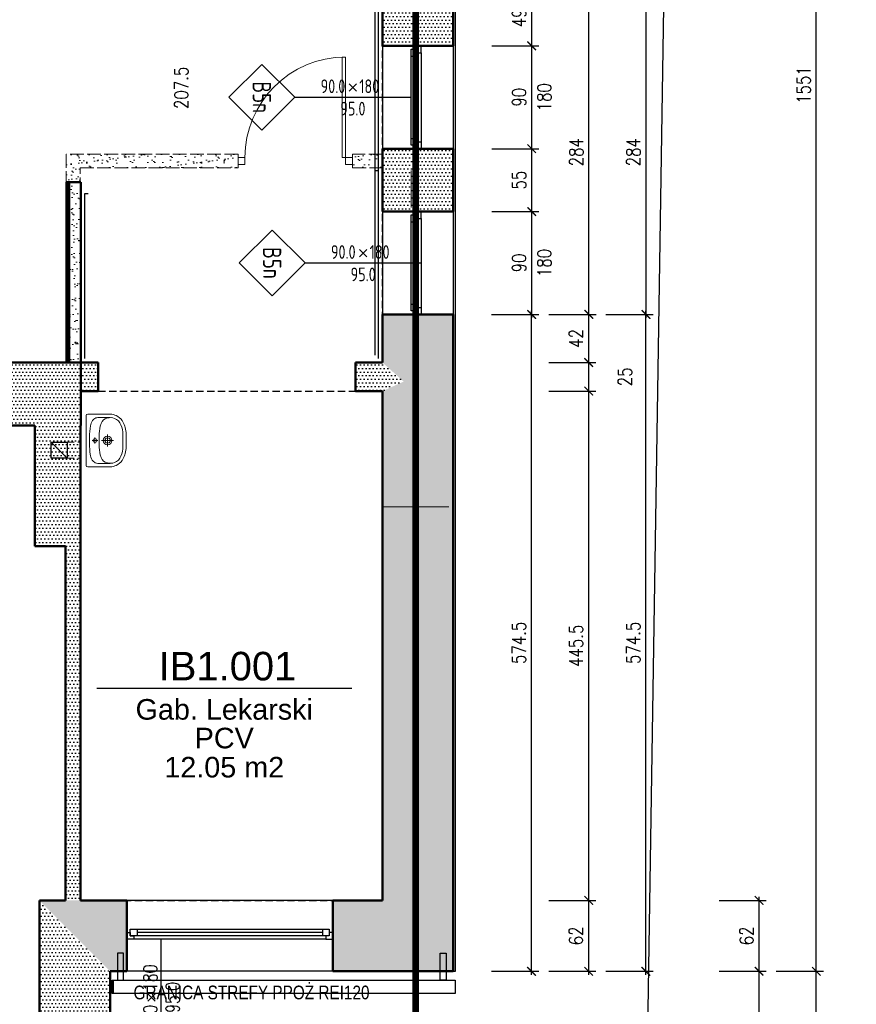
# Model space of a CAD drawing. Header units: millimetres. Extents: x 509 to 7952, y 243 to 5804.
# Tile 20 of 54: x 5274 to 6006, y 765 to 1627. Entities that reach past the tile are written whole.
import ezdxf
from ezdxf.enums import TextEntityAlignment as Align

# ---------------------------------------------------------------- set-up
doc = ezdxf.new("R2010")
doc.units = ezdxf.units.MM
for name, pattern in [('ACAD_ISO02W100', [15, 12, -3]), ('DIVIDE', [31.75, 12.7, -6.35, 0, -6.35, 0, -6.35]), ('HIDDEN', [9.525, 6.35, -3.175])]:
    doc.linetypes.add(name, pattern=pattern)
for name, color, linetype in [('WK-EtykOkna', 11, 'Continuous'), ('WK-EtykPow', 173, 'Continuous'), ('WK-Okna', 143, 'Continuous'), ('WK-Otwory', 9, 'Continuous'), ('WK-Poręcze', 252, 'Continuous'), ('WK-PPoż', 1, 'Continuous'), ('WK-Wentylacja', 2, 'Continuous'), ('WK-Wymiary', 8, 'Continuous'), ('WK-Ściany', 7, 'Continuous')]:
    doc.layers.add(name, color=color, linetype=linetype)
for name, color, linetype, lineweight in [('WK-INSTALACJE WODKAN', 170, 'Continuous', 5), ('WK-MEBLE', 34, 'Continuous', 5), ('WK-widok', 8, 'Continuous', 0), ('WK-Wyburzenia', 6, 'Continuous', 5)]:
    doc.layers.add(name, color=color, linetype=linetype, lineweight=lineweight)
doc.layers.add('WK-Pomieszczenia', color=173, linetype='Continuous', plot=False)
doc.styles.add('Arial', font='micross.ttf', dxfattribs={"width": 0.9})
doc.styles.add('iso cp', font='isocpeur.ttf')
doc.styles.add('RomanS-Narrow', font='romans.shx', dxfattribs={"width": 0.8})
doc.styles.get("Standard").update_dxf_attribs({"font": 'ARIAL.TTF'})
doc.dimstyles.new('AEC Dimension 1-50', dxfattribs={"dimtxt": 12, "dimasz": 0.075, "dimexe": 6.25, "dimexo": 0, "dimgap": 5, "dimtad": 1, "dimdec": 1, "dimrnd": 0.5, "dimzin": 9, "dimdsep": 46, "dimtxsty": 'RomanS-Narrow', "dimblk": 'ARCHTICK', "dimcen": 0.125, "dimdle": 3.125, "dimclrd": 8, "dimclre": 8, "dimclrt": 256, "dimadec": 1, "dimazin": 0, "dimtfac": 1, "dimtdec": 1, "dimtmove": 2, "dimatfit": 2, "dimfxl": 0, "dimtolj": 1, "dimtzin": 0, "dimarcsym": 0})
pattern_1 = [(360, (534.9164, 699.143), (1.5875, 3.175), [0, -3.175])]
pattern_2 = [(360, (534.9164, 699.143), (1.5875, 3.175), [0, -3.175])]

# ---------------------------------------------------------------- blocks, each defined once
blk = doc.blocks.new('J50a')
for p, q in [((20.85, 0), (-20.85, 0)), ((-23, -2.14), (-23, -21)), ((2.53, -7.68), (-2.53, -7.68)), ((0, -10.13), (0, -5.23)), ((23, -21), (23, -2.14)), ((-20, -20.98), (-20, -10.2)), ((0, -23.98), (0, -13.48)), ((20, -10.2), (20, -20.98)), ((-5.34, -18.73), (5.34, -18.73))]:
    blk.add_line(p, q)
at = {"flags": 128}
for points in [[(-20.85, 0, 0.056329), (-22.22, -0.1, 0.274623), (-22.85, -0.67, 0.078029), (-23, -2.14, 0.987626)], [(20.85, 0, -0.056329), (22.22, -0.1, -0.274623), (22.85, -0.67, -0.078029), (23, -2.14, -0.987626)], [(-20, -10.2, -0.104891), (-19.52, -7.91, -0.153237), (-17.09, -5.29, -0.096443), (-12.1, -3.56, -0.04719), (-3.09, -2.97), (-2.75, -2.97, 0.009116), (2.75, -2.97), (3.09, -2.97, -0.053543), (12.87, -3.72, -0.091574), (17.37, -5.47, -0.166964), (19.69, -8.36, -0.062926), (20, -10.2, -1.040135)], [(-23, -21, 0.111521), (-21.76, -26.31, 0.123014), (-17.56, -31.31, 0.141312), (-7.12, -34.81, 0.026087), (7.12, -34.81, 0.141312), (17.56, -31.31, 0.123014), (21.76, -26.31, 0.111521), (23, -21)]]:
    blk.add_lwpolyline(points, format="xyb", dxfattribs=at)
blk.add_lwpolyline([(13.79, -30.26, 0.212121), (19.27, -24.85, 0.157769), (19.69, -18.5, 0.270169), (14.76, -12.99, 0.074819), (6.02, -11.37), (6.02, -11.37), (2.16, -11.22), (-2.16, -11.22), (-6.02, -11.37), (-6.02, -11.37, 0.074819), (-14.76, -12.99, 0.270169), (-19.69, -18.5, 0.157769), (-19.27, -24.85, 0.212121), (-13.79, -30.26, 0.110292), (-5.03, -31.99), (0, -32), (5.03, -31.99, 0.110292)], format="xyb", close=True, dxfattribs=at)
for centre, radius in [((0, -7.68), 1.73), ((0, -18.73), 3.78), ((0, -18.73), 2.33)]:
    blk.add_circle(centre, radius)
blk = doc.blocks.new('WK_Pow_tag_01_50')
at = {"color": 0, "linetype": 'ByBlock'}
blk.add_line((-2.789, 0), (2.789, 0), dxfattribs=at)
at = {"color": 0, "linetype": 'ByBlock', "style": 'Arial'}
for tag, height, p in [('POWIERZCHNIE:NUMERAUTO', 0.625, (0.071, 0.482)), ('POWIERZCHNIE:NAZWA', 0.45, (0, -0.455)), ('POWIERZCHNIE_WYKOŃCZENIE:POSADZKA', 0.45, (0, -1.091)), ('POWIERZCHNIE_STYL:POWOBLICZ', 0.45, (0, -1.728))]:
    blk.add_attdef(tag, text='', height=height, dxfattribs=at).set_placement(p, align=Align.MIDDLE)
blk = doc.blocks.new('WK_WindowTag01_50_L')
for p, q in [((0, -2.543), (0, 0)), ((-0.296, -1.19), (-0.133, -1.353)), ((-0.133, -1.19), (-0.296, -1.353))]:
    blk.add_line(p, q)
blk.add_lwpolyline([(0, -2.543), (0.719, -3.262), (0, -3.981), (-0.719, -3.262)], close=True)
at = {"color": 0, "linetype": 'ByBlock', "lineweight": -2, "style": 'RomanS-Narrow', "width": 0.75}
blk.add_attdef('OKNA_OBIEKTY:WYSOKOŚĆ', text='', height=0.3, rotation=90, dxfattribs=at).set_placement((0, -1.131), align=Align.BOTTOM_LEFT)
blk.add_attdef('OKNA_OBIEKTY:PARAPET', text='', height=0.3, rotation=90, dxfattribs=at).set_placement((0.099, -1.271), align=Align.TOP_CENTER)
blk.add_attdef('OKNA_OBIEKTY:SZEROKOŚĆ', text='', height=0.3, rotation=90, dxfattribs=at).set_placement((0, -1.437), align=Align.BOTTOM_RIGHT)
at = {"color": 0, "linetype": 'ByBlock', "lineweight": -2, "style": 'RomanS-Narrow', "width": 0.75, "flags": 8}
blk.add_attdef('OKNA_OBIEKTY:SYMBOL', text='', height=0.4, dxfattribs=at).set_placement((0, -3.262), align=Align.MIDDLE)
blk = doc.blocks.new('_ArchTick')
at = {"color": 0, "linetype": 'ByBlock', "const_width": 15}
blk.add_lwpolyline([(-50, -50), (50, 50)], dxfattribs=at)
blk = doc.blocks.new('*D888')
at = {"layer": 'Defpoints', "color": 0}
for p in [(5885.63, 793.92), (5920.63, 793.92), (5885.63, 672.27)]:
    blk.add_point(p, dxfattribs=at)
at = {"layer": 'WK-Wymiary', "color": 8, "linetype": 'Continuous', "lineweight": -2, "ltscale": 1.3}
for p, q in [((5885.63, 793.92), (5926.88, 793.92)), ((5920.63, 669.15), (5920.63, 797.05)), ((5885.63, 672.27), (5926.88, 672.27))]:
    blk.add_line(p, q, dxfattribs=at)
at = {"layer": 'WK-Wymiary', "color": 8, "linetype": 'ByBlock', "lineweight": -2, "xscale": 0.075, "yscale": 0.075, "zscale": 0.075}
for p, rotation in [((5920.63, 793.92), 90), ((5920.63, 672.27), 270)]:
    blk.add_blockref('_ArchTick', p, dxfattribs=dict(at, rotation=rotation))
at = {"layer": 'WK-Wymiary', "lineweight": -3, "insert": (5909.63, 733.1), "char_height": 12, "attachment_point": 5, "rotation": 90, "style": 'RomanS-Narrow'}
blk.add_mtext('\\A1;\\A1;121.5', dxfattribs=at)
blk = doc.blocks.new('*D889')
at = {"layer": 'Defpoints', "color": 0}
for p in [(5885.63, 855.92), (5920.63, 855.92), (5885.63, 793.92)]:
    blk.add_point(p, dxfattribs=at)
at = {"layer": 'WK-Wymiary', "color": 8, "linetype": 'Continuous', "lineweight": -2, "ltscale": 1.3}
for p, q in [((5885.63, 855.92), (5926.88, 855.92)), ((5920.63, 790.8), (5920.63, 859.05)), ((5885.63, 793.92), (5926.88, 793.92))]:
    blk.add_line(p, q, dxfattribs=at)
at = {"layer": 'WK-Wymiary', "color": 8, "linetype": 'ByBlock', "lineweight": -2, "xscale": 0.075, "yscale": 0.075, "zscale": 0.075}
for p, rotation in [((5920.63, 855.92), 90), ((5920.63, 793.92), 270)]:
    blk.add_blockref('_ArchTick', p, dxfattribs=dict(at, rotation=rotation))
at = {"layer": 'WK-Wymiary', "lineweight": -3, "insert": (5909.63, 824.92), "char_height": 12, "attachment_point": 5, "rotation": 90, "style": 'RomanS-Narrow'}
blk.add_mtext('\\A1;\\A1;62', dxfattribs=at)
blk = doc.blocks.new('*D890')
at = {"layer": 'Defpoints', "color": 0}
for p in [(5935.63, 793.92), (5970.63, 793.92), (5935.63, 672.27)]:
    blk.add_point(p, dxfattribs=at)
at = {"layer": 'WK-Wymiary', "color": 8, "linetype": 'Continuous', "lineweight": -2, "ltscale": 1.3}
for p, q in [((5935.63, 793.92), (5976.88, 793.92)), ((5970.63, 669.15), (5970.63, 797.05)), ((5935.63, 672.27), (5976.88, 672.27))]:
    blk.add_line(p, q, dxfattribs=at)
at = {"layer": 'WK-Wymiary', "color": 8, "linetype": 'ByBlock', "lineweight": -2, "xscale": 0.075, "yscale": 0.075, "zscale": 0.075}
for p, rotation in [((5970.63, 793.92), 90), ((5970.63, 672.27), 270)]:
    blk.add_blockref('_ArchTick', p, dxfattribs=dict(at, rotation=rotation))
at = {"layer": 'WK-Wymiary', "lineweight": -3, "insert": (5959.63, 733.1), "char_height": 12, "attachment_point": 5, "rotation": 90, "style": 'RomanS-Narrow'}
blk.add_mtext('\\A1;\\A1;121.5', dxfattribs=at)
blk = doc.blocks.new('*D891')
at = {"layer": 'Defpoints', "color": 0}
for p in [(5970.63, 2344.87), (6005.63, 2344.87), (5935.63, 793.92)]:
    blk.add_point(p, dxfattribs=at)
at = {"layer": 'WK-Wymiary', "color": 8, "linetype": 'Continuous', "lineweight": -2, "ltscale": 1.3}
for p, q in [((6005.63, 2344.87), (5964.38, 2344.87)), ((5970.63, 790.8), (5970.63, 2347.99)), ((5935.63, 793.92), (5976.88, 793.92))]:
    blk.add_line(p, q, dxfattribs=at)
at = {"layer": 'WK-Wymiary', "color": 8, "linetype": 'ByBlock', "lineweight": -2, "xscale": 0.075, "yscale": 0.075, "zscale": 0.075}
for p, rotation in [((5970.63, 2344.87), 90), ((5970.63, 793.92), 270)]:
    blk.add_blockref('_ArchTick', p, dxfattribs=dict(at, rotation=rotation))
at = {"layer": 'WK-Wymiary', "lineweight": -3, "insert": (5959.63, 1569.4), "char_height": 12, "attachment_point": 5, "rotation": 90, "style": 'RomanS-Narrow'}
blk.add_mtext('\\A1;\\A1;1551', dxfattribs=at)
blk = doc.blocks.new('*D1027')
at = {"layer": 'Defpoints', "color": 0}
for p in [(5686.73, 1458.66), (5721.73, 1458.65), (5686.73, 1368.66)]:
    blk.add_point(p, dxfattribs=at)
at = {"layer": 'WK-Wymiary', "color": 8, "linetype": 'Continuous', "lineweight": -2, "ltscale": 1.3}
for p, q in [((5686.73, 1458.66), (5727.98, 1458.65)), ((5721.73, 1365.53), (5721.73, 1461.78)), ((5686.73, 1368.66), (5727.98, 1368.65))]:
    blk.add_line(p, q, dxfattribs=at)
at = {"layer": 'WK-Wymiary', "color": 8, "linetype": 'ByBlock', "lineweight": -2, "xscale": 0.075, "yscale": 0.075, "zscale": 0.075}
for p, rotation in [((5721.73, 1458.65), 89.99901328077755), ((5721.73, 1368.65), 269.9990132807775)]:
    blk.add_blockref('_ArchTick', p, dxfattribs=dict(at, rotation=rotation))
at = {"layer": 'WK-Wymiary', "lineweight": -3, "insert": (5710.73, 1413.65), "char_height": 12, "attachment_point": 5, "rotation": 89.99901, "style": 'RomanS-Narrow'}
blk.add_mtext('\\A1;\\A1;90', dxfattribs=at)
blk = doc.blocks.new('*D1028')
at = {"layer": 'Defpoints', "color": 0}
for p in [(5686.73, 1513.65), (5721.73, 1513.65), (5686.73, 1458.66)]:
    blk.add_point(p, dxfattribs=at)
at = {"layer": 'WK-Wymiary', "color": 8, "linetype": 'Continuous', "lineweight": -2, "ltscale": 1.3}
for p, q in [((5721.73, 1455.53), (5721.73, 1516.78)), ((5686.73, 1513.65), (5727.98, 1513.65)), ((5686.73, 1458.66), (5727.98, 1458.65))]:
    blk.add_line(p, q, dxfattribs=at)
at = {"layer": 'WK-Wymiary', "color": 8, "linetype": 'ByBlock', "lineweight": -2, "xscale": 0.075, "yscale": 0.075, "zscale": 0.075}
for p, rotation in [((5721.73, 1513.65), 89.99901328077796), ((5721.73, 1458.65), 269.9990132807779)]:
    blk.add_blockref('_ArchTick', p, dxfattribs=dict(at, rotation=rotation))
at = {"layer": 'WK-Wymiary', "lineweight": -3, "insert": (5710.73, 1486.15), "char_height": 12, "attachment_point": 5, "rotation": 89.99901, "style": 'RomanS-Narrow'}
blk.add_mtext('\\A1;\\A1;55', dxfattribs=at)
blk = doc.blocks.new('*D1029')
at = {"layer": 'Defpoints', "color": 0}
for p in [(5686.73, 1603.65), (5721.73, 1603.65), (5686.73, 1513.65)]:
    blk.add_point(p, dxfattribs=at)
at = {"layer": 'WK-Wymiary', "color": 8, "linetype": 'Continuous', "lineweight": -2, "ltscale": 1.3}
for p, q in [((5686.73, 1603.65), (5727.98, 1603.65)), ((5721.73, 1510.53), (5721.73, 1606.78)), ((5686.73, 1513.65), (5727.98, 1513.65))]:
    blk.add_line(p, q, dxfattribs=at)
at = {"layer": 'WK-Wymiary', "color": 8, "linetype": 'ByBlock', "lineweight": -2, "xscale": 0.075, "yscale": 0.075, "zscale": 0.075}
for p, rotation in [((5721.73, 1603.65), 89.99901328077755), ((5721.73, 1513.65), 269.9990132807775)]:
    blk.add_blockref('_ArchTick', p, dxfattribs=dict(at, rotation=rotation))
at = {"layer": 'WK-Wymiary', "lineweight": -3, "insert": (5710.73, 1558.65), "char_height": 12, "attachment_point": 5, "rotation": 89.99901, "style": 'RomanS-Narrow'}
blk.add_mtext('\\A1;\\A1;90', dxfattribs=at)
blk = doc.blocks.new('*D1030')
at = {"layer": 'Defpoints', "color": 0}
for p in [(5686.73, 1652.53), (5721.73, 1652.53), (5686.73, 1603.65)]:
    blk.add_point(p, dxfattribs=at)
at = {"layer": 'WK-Wymiary', "color": 8, "linetype": 'Continuous', "lineweight": -2, "ltscale": 1.3}
for p, q in [((5721.73, 1600.53), (5721.73, 1655.66)), ((5686.73, 1652.53), (5727.98, 1652.53)), ((5686.73, 1603.65), (5727.98, 1603.65))]:
    blk.add_line(p, q, dxfattribs=at)
at = {"layer": 'WK-Wymiary', "color": 8, "linetype": 'ByBlock', "lineweight": -2, "xscale": 0.075, "yscale": 0.075, "zscale": 0.075}
for p, rotation in [((5721.73, 1652.53), 89.99901328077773), ((5721.73, 1603.65), 269.9990132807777)]:
    blk.add_blockref('_ArchTick', p, dxfattribs=dict(at, rotation=rotation))
at = {"layer": 'WK-Wymiary', "lineweight": -3, "insert": (5710.73, 1628.09), "char_height": 12, "attachment_point": 5, "rotation": 89.99901, "style": 'RomanS-Narrow'}
blk.add_mtext('\\A1;\\A1;49', dxfattribs=at)
blk = doc.blocks.new('*D1031')
at = {"layer": 'Defpoints', "color": 0}
for p in [(5736.73, 1652.53), (5771.73, 1652.53), (5736.73, 1368.65)]:
    blk.add_point(p, dxfattribs=at)
at = {"layer": 'WK-Wymiary', "color": 8, "linetype": 'Continuous', "lineweight": -2, "ltscale": 1.3}
for p, q in [((5771.73, 1365.53), (5771.73, 1655.66)), ((5736.73, 1652.53), (5777.98, 1652.53)), ((5736.73, 1368.65), (5777.98, 1368.65))]:
    blk.add_line(p, q, dxfattribs=at)
at = {"layer": 'WK-Wymiary', "color": 8, "linetype": 'ByBlock', "lineweight": -2, "xscale": 0.075, "yscale": 0.075, "zscale": 0.075}
for p, rotation in [((5771.73, 1652.53), 89.99901328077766), ((5771.73, 1368.65), 269.9990132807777)]:
    blk.add_blockref('_ArchTick', p, dxfattribs=dict(at, rotation=rotation))
at = {"layer": 'WK-Wymiary', "lineweight": -3, "insert": (5760.73, 1510.59), "char_height": 12, "attachment_point": 5, "rotation": 89.99901, "style": 'RomanS-Narrow'}
blk.add_mtext('\\A1;\\A1;284', dxfattribs=at)
blk = doc.blocks.new('*D1032')
at = {"layer": 'Defpoints', "color": 0}
for p in [(5786.73, 1652.53), (5821.73, 1652.53), (5786.73, 1368.65)]:
    blk.add_point(p, dxfattribs=at)
at = {"layer": 'WK-Wymiary', "color": 8, "linetype": 'Continuous', "lineweight": -2, "ltscale": 1.3}
for p, q in [((5821.73, 1365.53), (5821.73, 1655.65)), ((5786.73, 1652.53), (5827.98, 1652.53)), ((5786.73, 1368.65), (5827.98, 1368.65))]:
    blk.add_line(p, q, dxfattribs=at)
at = {"layer": 'WK-Wymiary', "color": 8, "linetype": 'ByBlock', "lineweight": -2, "xscale": 0.075, "yscale": 0.075, "zscale": 0.075}
for p, rotation in [((5821.73, 1652.53), 89.99901328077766), ((5821.73, 1368.65), 269.9990132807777)]:
    blk.add_blockref('_ArchTick', p, dxfattribs=dict(at, rotation=rotation))
at = {"layer": 'WK-Wymiary', "lineweight": -3, "insert": (5810.73, 1510.59), "char_height": 12, "attachment_point": 5, "rotation": 89.99901, "style": 'RomanS-Narrow'}
blk.add_mtext('\\A1;\\A1;284', dxfattribs=at)
blk = doc.blocks.new('*D1033')
at = {"layer": 'Defpoints', "color": 0}
for p in [(5686.57, 1368.66), (5721.57, 1368.66), (5686.57, 793.92)]:
    blk.add_point(p, dxfattribs=at)
at = {"layer": 'WK-Wymiary', "color": 8, "linetype": 'Continuous', "lineweight": -2, "ltscale": 1.3}
for p, q in [((5721.57, 790.8), (5721.57, 1371.78)), ((5686.57, 1368.66), (5727.82, 1368.66)), ((5686.57, 793.92), (5727.82, 793.92))]:
    blk.add_line(p, q, dxfattribs=at)
at = {"layer": 'WK-Wymiary', "color": 8, "linetype": 'ByBlock', "lineweight": -2, "xscale": 0.075, "yscale": 0.075, "zscale": 0.075}
for p, rotation in [((5721.57, 1368.66), 90), ((5721.57, 793.92), 270)]:
    blk.add_blockref('_ArchTick', p, dxfattribs=dict(at, rotation=rotation))
at = {"layer": 'WK-Wymiary', "lineweight": -3, "insert": (5710.57, 1081.29), "char_height": 12, "attachment_point": 5, "rotation": 90, "style": 'RomanS-Narrow'}
blk.add_mtext('\\A1;\\A1;574.5', dxfattribs=at)
blk = doc.blocks.new('*D1034')
at = {"layer": 'Defpoints', "color": 0}
for p in [(5736.57, 855.92), (5771.57, 855.92), (5736.57, 793.92)]:
    blk.add_point(p, dxfattribs=at)
at = {"layer": 'WK-Wymiary', "color": 8, "linetype": 'Continuous', "lineweight": -2, "ltscale": 1.3}
for p, q in [((5736.57, 855.92), (5777.82, 855.92)), ((5771.57, 790.8), (5771.57, 859.05)), ((5736.57, 793.92), (5777.82, 793.92))]:
    blk.add_line(p, q, dxfattribs=at)
at = {"layer": 'WK-Wymiary', "color": 8, "linetype": 'ByBlock', "lineweight": -2, "xscale": 0.075, "yscale": 0.075, "zscale": 0.075}
for p, rotation in [((5771.57, 855.92), 90), ((5771.57, 793.92), 270)]:
    blk.add_blockref('_ArchTick', p, dxfattribs=dict(at, rotation=rotation))
at = {"layer": 'WK-Wymiary', "lineweight": -3, "insert": (5760.57, 824.92), "char_height": 12, "attachment_point": 5, "rotation": 90, "style": 'RomanS-Narrow'}
blk.add_mtext('\\A1;\\A1;62', dxfattribs=at)
blk = doc.blocks.new('*D1035')
at = {"layer": 'Defpoints', "color": 0}
for p in [(5736.57, 1301.56), (5771.57, 1301.56), (5736.57, 855.92)]:
    blk.add_point(p, dxfattribs=at)
at = {"layer": 'WK-Wymiary', "color": 8, "linetype": 'Continuous', "lineweight": -2, "ltscale": 1.3}
for p, q in [((5736.57, 1301.56), (5777.82, 1301.56)), ((5771.57, 852.8), (5771.57, 1304.68)), ((5736.57, 855.92), (5777.82, 855.92))]:
    blk.add_line(p, q, dxfattribs=at)
at = {"layer": 'WK-Wymiary', "color": 8, "linetype": 'ByBlock', "lineweight": -2, "xscale": 0.075, "yscale": 0.075, "zscale": 0.075}
for p, rotation in [((5771.57, 1301.56), 90), ((5771.57, 855.92), 270)]:
    blk.add_blockref('_ArchTick', p, dxfattribs=dict(at, rotation=rotation))
at = {"layer": 'WK-Wymiary', "lineweight": -3, "insert": (5760.57, 1078.74), "char_height": 12, "attachment_point": 5, "rotation": 90, "style": 'RomanS-Narrow'}
blk.add_mtext('\\A1;\\A1;445.5', dxfattribs=at)
blk = doc.blocks.new('*D1036')
at = {"layer": 'Defpoints', "color": 0}
for p in [(5736.57, 1326.56), (5771.57, 1326.56), (5736.57, 1301.56)]:
    blk.add_point(p, dxfattribs=at)
at = {"layer": 'WK-Wymiary', "color": 8, "linetype": 'Continuous', "lineweight": -2, "ltscale": 1.3}
for p, q in [((5771.57, 1298.43), (5771.57, 1329.68)), ((5736.57, 1326.56), (5777.82, 1326.56)), ((5736.57, 1301.56), (5777.82, 1301.56))]:
    blk.add_line(p, q, dxfattribs=at)
at = {"layer": 'WK-Wymiary', "color": 8, "linetype": 'ByBlock', "lineweight": -2, "xscale": 0.075, "yscale": 0.075, "zscale": 0.075}
for p, rotation in [((5771.57, 1326.56), 90), ((5771.57, 1301.56), 270)]:
    blk.add_blockref('_ArchTick', p, dxfattribs=dict(at, rotation=rotation))
at = {"layer": 'WK-Wymiary', "lineweight": -3, "insert": (5803.32, 1314.06), "char_height": 12, "attachment_point": 5, "rotation": 90, "style": 'RomanS-Narrow'}
blk.add_mtext('\\A1;\\A1;25', dxfattribs=at)
blk = doc.blocks.new('*D1037')
at = {"layer": 'Defpoints', "color": 0}
for p in [(5736.57, 1368.66), (5771.57, 1368.66), (5736.57, 1326.56)]:
    blk.add_point(p, dxfattribs=at)
at = {"layer": 'WK-Wymiary', "color": 8, "linetype": 'Continuous', "lineweight": -2, "ltscale": 1.3}
for p, q in [((5771.57, 1323.43), (5771.57, 1371.78)), ((5736.57, 1368.66), (5777.82, 1368.66)), ((5736.57, 1326.56), (5777.82, 1326.56))]:
    blk.add_line(p, q, dxfattribs=at)
at = {"layer": 'WK-Wymiary', "color": 8, "linetype": 'ByBlock', "lineweight": -2, "xscale": 0.075, "yscale": 0.075, "zscale": 0.075}
for p, rotation in [((5771.57, 1368.66), 90), ((5771.57, 1326.56), 270)]:
    blk.add_blockref('_ArchTick', p, dxfattribs=dict(at, rotation=rotation))
at = {"layer": 'WK-Wymiary', "lineweight": -3, "insert": (5760.57, 1347.61), "char_height": 12, "attachment_point": 5, "rotation": 90, "style": 'RomanS-Narrow'}
blk.add_mtext('\\A1;\\A1;42', dxfattribs=at)
blk = doc.blocks.new('*D1038')
at = {"layer": 'Defpoints', "color": 0}
for p in [(5786.57, 1368.66), (5821.57, 1368.66), (5786.57, 793.92)]:
    blk.add_point(p, dxfattribs=at)
at = {"layer": 'WK-Wymiary', "color": 8, "linetype": 'Continuous', "lineweight": -2, "ltscale": 1.3}
for p, q in [((5821.57, 790.8), (5821.57, 1371.78)), ((5786.57, 1368.66), (5827.82, 1368.66)), ((5786.57, 793.92), (5827.82, 793.92))]:
    blk.add_line(p, q, dxfattribs=at)
at = {"layer": 'WK-Wymiary', "color": 8, "linetype": 'ByBlock', "lineweight": -2, "xscale": 0.075, "yscale": 0.075, "zscale": 0.075}
for p, rotation in [((5821.57, 1368.66), 90), ((5821.57, 793.92), 270)]:
    blk.add_blockref('_ArchTick', p, dxfattribs=dict(at, rotation=rotation))
at = {"layer": 'WK-Wymiary', "lineweight": -3, "insert": (5810.57, 1081.29), "char_height": 12, "attachment_point": 5, "rotation": 90, "style": 'RomanS-Narrow'}
blk.add_mtext('\\A1;\\A1;574.5', dxfattribs=at)

msp = doc.modelspace()

# ---------------------------------------------------------------- hatches: boundary and pattern name
at = {"layer": 'WK-Wyburzenia', "linetype": 'Continuous', "lineweight": 0}
h = msp.add_hatch(dxfattribs=at)
h.set_pattern_fill('AR-SAND', color=6, scale=0.2, style=0)
h.set_pattern_definition([(37.5, (534.916, 699.143), (-0.320006, 9.788265), [0, -7.7216, 0, -8.636, 0, -8.255]), (7.5, (534.916, 699.143), (8.990466, 14.336502), [0, -4.1656, 0, -6.9596, 0, -2.667]), (327.5, (528.668, 699.143), (15.819847, 0.028744), [0, -2.54, 0, -9.144, 0, -11.938]), (317.5, (528.668, 699.143), (15.27113, 4.458586), [0, -1.27, 0, -5.9944, 0, -6.858])])
h.paths.add_polyline_path([(5591.17, 1496.85), (5591.17, 1508.85), (5564.9, 1508.85), (5564.9, 1496.85)], flags=0)
h.paths.add_polyline_path([(5464.9, 1496.85), (5464.9, 1508.85), (5314.68, 1508.85), (5326.68, 1496.85)], flags=0)
h = msp.add_hatch(dxfattribs=at)
h.set_pattern_fill('AR-SAND', color=6, scale=0.2, style=0)
h.set_pattern_definition([(37.5, (534.916, 699.143), (-0.320006, 9.788265), [0, -7.7216, 0, -8.636, 0, -8.255]), (7.5, (534.916, 699.143), (8.990466, 14.336502), [0, -4.1656, 0, -6.9596, 0, -2.667]), (327.5, (528.668, 699.143), (15.819847, 0.028744), [0, -2.54, 0, -9.144, 0, -11.938]), (317.5, (528.668, 699.143), (15.27113, 4.458586), [0, -1.27, 0, -5.9944, 0, -6.858])])
h.paths.add_polyline_path([(5326.68, 1496.85), (5314.68, 1508.85), (5314.68, 1326.56), (5326.68, 1326.56)], flags=0)
at = {"layer": 'WK-Ściany', "linetype": 'Continuous', "lineweight": -3}
h = msp.add_hatch(dxfattribs=at)
h.set_pattern_fill('DOTS', color=253, scale=2, style=0)
h.set_pattern_definition([(360, (534.9164, 699.143), (1.5875, 3.175), [0, -3.175])])
h.paths.add_polyline_path([(5591.17, 1458.66), (5653.17, 1458.66), (5653.17, 1513.65), (5591.17, 1513.66)], flags=0)
h.paths.add_polyline_path([(5591.17, 1603.66), (5653.17, 1603.65), (5653.17, 1652.53), (5591.18, 1652.53)], flags=0)
h = msp.add_hatch(dxfattribs=at)
h.set_pattern_fill('DOTS', color=253, scale=2, style=0)
h.set_pattern_definition(pattern_2)
h.paths.add_polyline_path([(5591.17, 855.92), (5653.17, 793.92), (5653.17, 1301.56), (5609.75, 1309.89), (5591.17, 1301.56)], flags=0)
h.paths.add_polyline_path([(5591.17, 1326.56), (5609.75, 1309.89), (5653.17, 1301.56), (5653.17, 1368.66), (5591.17, 1368.66)], flags=0)
h = msp.add_hatch(dxfattribs=at)
h.set_pattern_fill('DOTS', color=253, scale=2, style=0)
h.set_pattern_definition([(360, (534.9164, 699.143), (1.5875, 3.175), [0, -3.175])])
h.paths.add_polyline_path([(5237.21, 1326.56), (5237.21, 1301.56), (5237.21, 1271.56), (5287.06, 1271.56), (5327.06, 1271.56), (5327.26, 1271.56), (5327.26, 1301.56), (5327.26, 1326.56), (5327.07, 1326.56)], flags=0)
h = msp.add_hatch(dxfattribs=at)
h.set_pattern_fill('DOTS', color=253, scale=2, style=0)
h.set_pattern_definition([(360, (534.9164, 699.143), (1.5875, 3.175), [0, -3.175])])
h.paths.add_polyline_path([(5342.56, 1301.56), (5342.56, 1326.56), (5327.07, 1326.56), (5327.07, 1326.56), (5327.26, 1326.56), (5327.26, 1301.56)], flags=0)
h.paths.add_polyline_path([(5567.56, 1326.56), (5567.56, 1301.56), (5591.17, 1301.56), (5609.75, 1309.89), (5591.17, 1326.56)], flags=0)
h = msp.add_hatch(dxfattribs=at)
h.set_pattern_fill('DOTS', color=253, scale=2, style=0)
h.set_pattern_definition(pattern_1)
h.paths.add_polyline_path([(5287.06, 1165.89), (5314.07, 1165.89), (5327.06, 1165.89), (5327.06, 1271.56), (5287.06, 1271.56)], flags=0)
h = msp.add_hatch(dxfattribs=at)
h.set_pattern_fill('DOTS', color=253, scale=2, style=0)
h.set_pattern_definition(pattern_1)
h.paths.add_polyline_path([(5327.06, 1165.89), (5314.07, 1165.89), (5314.07, 855.92), (5327.06, 855.92)], flags=0)
h = msp.add_hatch(dxfattribs=at)
h.set_pattern_fill('DOTS', color=253, scale=2, style=0)
h.set_pattern_definition(pattern_1)
h.paths.add_polyline_path([(5653.17, 793.92), (5591.17, 855.92), (5547.66, 855.92), (5547.66, 793.92)], flags=0)
h.paths.add_polyline_path([(5367.66, 793.92), (5367.66, 855.92), (5327.06, 855.92), (5314.07, 855.92), (5291.07, 855.92), (5353.07, 793.92)], flags=0)
h = msp.add_hatch(dxfattribs=at)
h.set_pattern_fill('DOTS', color=253, scale=2, style=0)
h.set_pattern_definition(pattern_2)
h.paths.add_polyline_path([(5291.07, 734.27), (5353.07, 672.27), (5353.07, 793.92), (5291.07, 855.92)], flags=0)

# ---------------------------------------------------------------- linework, layer by layer
msp.add_lwpolyline([(5649.17, 4008.87), (5873.58, 3971.84), (5816.57, 330.7), (1541.54, 330.7), (1541.54, 2778.64), (4012.25, 2778.64), (4012.25, 3854.59), (4389.17, 3988.87), (5649.17, 4008.87)])
at = {"layer": 'WK-MEBLE', "ltscale": 1.3}
msp.add_line((5591.17, 1200.29), (5649.17, 1200.29), dxfattribs=at)
at = {"layer": 'WK-Okna', "color": 143, "linetype": 'Continuous', "lineweight": -3}
for p, q in [((5591.17, 1603.66), (5591.17, 1513.66)), ((5653.17, 1603.65), (5653.17, 1513.65)), ((5616.17, 1594.66), (5622.17, 1594.66)), ((5619.17, 1594.66), (5619.17, 1522.66)), ((5625.17, 1597.66), (5625.17, 1519.66)), ((5616.17, 1522.66), (5622.17, 1522.66)), ((5591.17, 1458.66), (5591.17, 1368.66)), ((5653.17, 1458.66), (5653.17, 1368.66)), ((5616.17, 1449.66), (5622.17, 1449.66)), ((5619.17, 1449.66), (5619.17, 1377.66)), ((5625.17, 1452.66), (5625.17, 1374.66)), ((5616.17, 1377.66), (5622.17, 1377.66)), ((5547.66, 855.92), (5367.66, 855.92)), ((5376.66, 830.92), (5376.66, 824.92)), ((5538.66, 827.92), (5376.66, 827.92)), ((5538.66, 830.92), (5538.66, 824.92)), ((5541.66, 821.92), (5373.66, 821.92)), ((5547.66, 793.92), (5367.66, 793.92))]:
    msp.add_line(p, q, dxfattribs=at)
for points in [[(5625.17, 1597.66), (5625.17, 1603.66), (5619.17, 1603.66), (5619.17, 1600.66), (5622.17, 1600.66), (5622.17, 1597.66)], [(5616.17, 1600.66), (5622.17, 1600.66), (5622.17, 1516.66), (5616.17, 1516.66)], [(5625.17, 1519.66), (5625.17, 1513.66), (5619.17, 1513.66), (5619.17, 1516.66), (5622.17, 1516.66), (5622.17, 1519.66)], [(5625.17, 1452.66), (5625.17, 1458.66), (5619.17, 1458.66), (5619.17, 1455.66), (5622.17, 1455.66), (5622.17, 1452.66)], [(5616.17, 1455.66), (5622.17, 1455.66), (5622.17, 1371.66), (5616.17, 1371.66)], [(5625.17, 1374.66), (5625.17, 1368.66), (5619.17, 1368.66), (5619.17, 1371.66), (5622.17, 1371.66), (5622.17, 1374.66)], [(5373.66, 821.92), (5367.66, 821.92), (5367.66, 827.92), (5370.66, 827.92), (5370.66, 824.92), (5373.66, 824.92)], [(5544.66, 830.92), (5544.66, 824.92), (5370.66, 824.92), (5370.66, 830.92)], [(5541.66, 821.92), (5547.66, 821.92), (5547.66, 827.92), (5544.66, 827.92), (5544.66, 824.92), (5541.66, 824.92)]]:
    msp.add_lwpolyline(points, close=True, dxfattribs=at)
at = {"layer": 'WK-Otwory', "color": 9, "linetype": 'Continuous', "lineweight": -3}
for p, q in [((5342.56, 1326.56), (5342.56, 1301.56)), ((5567.56, 1326.56), (5567.56, 1301.56))]:
    msp.add_line(p, q, dxfattribs=at)
at = {"layer": 'WK-Otwory', "color": 9, "linetype": 'HIDDEN', "lineweight": -3}
msp.add_line((5342.56, 1301.56), (5567.56, 1301.56), dxfattribs=at)
at = {"layer": 'WK-Pomieszczenia', "color": 173, "linetype": 'HIDDEN', "lineweight": -3}
for p, q in [((5591.15, 1326.56), (5591.17, 1775.53)), ((4758.03, 1326.56), (5314.68, 1326.56)), ((5342.56, 1314.06), (5342.56, 1301.56)), ((5567.56, 1301.56), (5567.56, 1314.06)), ((5327.26, 1301.56), (5327.06, 855.92)), ((5342.56, 1301.56), (5327.26, 1301.56)), ((5591.17, 1301.56), (5567.56, 1301.56)), ((5591.17, 855.92), (5591.17, 1301.56)), ((5287.06, 1271.56), (5237.21, 1271.56)), ((5287.06, 1165.89), (5287.06, 1271.56)), ((5314.07, 1165.89), (5287.06, 1165.89)), ((5314.07, 855.92), (5314.07, 1165.89)), ((5291.07, 734.27), (5291.07, 855.92)), ((5291.07, 855.92), (5314.07, 855.92)), ((5327.06, 855.92), (5591.17, 855.92))]:
    msp.add_line(p, q, dxfattribs=at)
at = {"layer": 'WK-Poręcze', "color": 252, "linetype": 'Continuous', "lineweight": -3}
for p, q in [((5584.68, 1494.53), (5584.67, 1769.03)), ((5587.68, 1494.53), (5587.67, 1772.03)), ((5584.67, 1333.06), (5584.66, 1494.53)), ((5584.66, 1494.53), (5587.66, 1494.53)), ((5584.68, 1494.53), (5587.68, 1494.53)), ((5587.67, 1330.06), (5587.66, 1494.53)), ((5330.76, 1474.39), (5333.76, 1474.39)), ((5330.76, 1330.06), (5330.76, 1474.39))]:
    msp.add_line(p, q, dxfattribs=at)
at = {"layer": 'WK-PPoż', "color": 1, "linetype": 'DIVIDE', "const_width": 6}
msp.add_lwpolyline([(5620.17, 2670.58), (5620.17, 441.78)], dxfattribs=at)
at = {"layer": 'WK-Wentylacja', "ltscale": 0.5}
msp.add_line((5301.32, 1256.9), (5315.32, 1242.9), dxfattribs=at)
msp.add_lwpolyline([(5301.32, 1256.9), (5315.32, 1256.9), (5315.32, 1242.9), (5301.32, 1242.9)], close=True, dxfattribs=at)
at = {"layer": 'WK-widok', "linetype": 'HIDDEN'}
for p, q in [((5315.32, 1256.9), (5327.06, 1256.9)), ((5315.32, 1242.9), (5327.06, 1242.9))]:
    msp.add_line(p, q, dxfattribs=at)
at = {"layer": 'WK-widok', "ltscale": 5}
for points in [[(5616.17, 1494.53), (5616.17, 1462.27)], [(5621.17, 1494.53), (5621.17, 1462.27)]]:
    msp.add_lwpolyline(points, dxfattribs=at)
at = {"layer": 'WK-Wyburzenia', "color": 6, "linetype": 'ACAD_ISO02W100', "lineweight": 0}
for p, q in [((5464.9, 1508.85), (5314.68, 1508.85)), ((5314.68, 1508.85), (5314.68, 1326.56)), ((5464.9, 1496.85), (5464.9, 1508.85)), ((5591.17, 1508.85), (5564.9, 1508.85)), ((5564.9, 1508.85), (5564.9, 1496.85)), ((5591.17, 1496.85), (5591.17, 1508.85)), ((5326.68, 1496.85), (5464.9, 1496.85)), ((5326.68, 1326.56), (5326.68, 1496.85)), ((5564.9, 1496.85), (5591.17, 1496.85)), ((5314.68, 1326.56), (5326.68, 1326.56))]:
    msp.add_line(p, q, dxfattribs=at)
at = {"layer": 'WK-Wyburzenia', "color": 6, "linetype": 'Continuous', "lineweight": 5}
for points in [[(5558.9, 1505.85), (5555.9, 1505.85), (5555.9, 1593.85), (5558.9, 1593.85)], [(5470.9, 1499.85), (5464.9, 1499.85), (5464.9, 1505.85), (5470.9, 1505.85)], [(5558.9, 1499.85), (5564.9, 1499.85), (5564.9, 1505.85), (5558.9, 1505.85)]]:
    msp.add_lwpolyline(points, close=True, dxfattribs=at)
at = {"layer": 'WK-Wyburzenia', "color": 8, "linetype": 'Continuous', "lineweight": 5, "extrusion": (0, 0, -1)}
msp.add_arc((-5558.9, 1505.85), 88, 0, 90, dxfattribs=at)
at = {"layer": 'WK-Wymiary', "ltscale": 1.3}
msp.add_lwpolyline([(5653.17, 793.92), (5655.17, 793.92), (5655.17, 2370.87)], dxfattribs=at)
at = {"layer": 'WK-Wymiary', "ltscale": 5}
for points in [[(5364.64, 809.92), (5359.37, 809.92), (5359.37, 786.08), (5364.64, 786.08)], [(5641.64, 809.92), (5646.91, 809.92), (5646.91, 786.08), (5641.64, 786.08)], [(5641.64, 809.92), (5646.91, 809.92), (5646.91, 786.08), (5641.64, 786.08)], [(5354.89, 786.08), (5654.85, 786.08), (5654.85, 774.58), (5354.89, 774.58)], [(5354.89, 786.08), (5654.85, 786.08), (5654.85, 774.58), (5354.89, 774.58)], [(5355.86, 786.08), (5654.85, 786.08), (5654.85, 774.58), (5355.86, 774.58)]]:
    msp.add_lwpolyline(points, close=True, dxfattribs=at)
at = {"layer": 'WK-Ściany', "color": 7, "linetype": 'Continuous', "lineweight": 50}
for p, q in [((5591.18, 1652.53), (5591.17, 1603.66)), ((5653.17, 1603.65), (5653.17, 1652.53)), ((5591.17, 1603.66), (5653.17, 1603.65)), ((5653.17, 1513.65), (5591.17, 1513.66)), ((5591.17, 1513.66), (5591.17, 1458.66)), ((5653.17, 1458.66), (5653.17, 1513.65)), ((5327.26, 1484.39), (5314.76, 1484.39)), ((5314.76, 1484.39), (5314.76, 1326.56)), ((5317.26, 1484.39), (5317.26, 1326.56)), ((5327.26, 1326.56), (5327.26, 1484.39)), ((5591.17, 1458.66), (5653.17, 1458.66)), ((5653.17, 1368.66), (5591.17, 1368.66)), ((5591.17, 1368.66), (5591.17, 1326.56)), ((5653.17, 793.92), (5653.17, 1368.66)), ((5327.07, 1326.56), (5237.21, 1326.56)), ((5314.76, 1326.56), (5327.26, 1326.56)), ((5342.56, 1326.56), (5327.07, 1326.56)), ((5327.07, 1326.56), (5327.07, 1326.56)), ((5327.07, 1326.56), (5327.26, 1326.56)), ((5327.26, 1326.56), (5327.26, 1301.56)), ((5342.56, 1301.56), (5342.56, 1326.56)), ((5342.56, 1326.56), (5342.56, 1314.06)), ((5567.56, 1326.56), (5567.56, 1301.56)), ((5591.17, 1326.56), (5567.56, 1326.56)), ((5567.56, 1314.06), (5567.56, 1326.56)), ((5327.26, 1271.56), (5327.26, 1301.56)), ((5327.26, 1301.56), (5342.56, 1301.56)), ((5567.56, 1301.56), (5591.17, 1301.56)), ((5591.17, 1301.56), (5591.17, 855.92)), ((5237.21, 1271.56), (5287.06, 1271.56)), ((5287.06, 1271.56), (5287.06, 1165.89)), ((5327.06, 1271.56), (5327.26, 1271.56)), ((5327.06, 1165.89), (5327.06, 1271.56)), ((5287.06, 1165.89), (5314.07, 1165.89)), ((5314.07, 1165.89), (5314.07, 855.92)), ((5327.06, 855.92), (5327.06, 1165.89)), ((5314.07, 855.92), (5291.07, 855.92)), ((5291.07, 855.92), (5291.07, 734.27)), ((5367.66, 855.92), (5327.06, 855.92)), ((5367.66, 793.92), (5367.66, 855.92)), ((5591.17, 855.92), (5547.66, 855.92)), ((5547.66, 855.92), (5547.66, 793.92)), ((5353.07, 793.92), (5367.66, 793.92)), ((5353.07, 672.27), (5353.07, 793.92)), ((5547.66, 793.92), (5653.17, 793.92))]:
    msp.add_line(p, q, dxfattribs=at)
at = {"layer": 'WK-Ściany', "color": 7, "linetype": 'Continuous', "lineweight": -3}
msp.add_line((5316.01, 1484.39), (5316.01, 1326.56), dxfattribs=at)

# ---------------------------------------------------------------- block references
at = {"layer": 'WK-EtykOkna', "color": 11, "linetype": 'Continuous', "lineweight": -3, "ltscale": 1.3}
ref = msp.add_blockref('WK_WindowTag01_50_L', (5616.17, 1558.66), dxfattribs=dict(at, xscale=40, yscale=40, zscale=40, rotation=270))
ref.add_attrib('OKNA_OBIEKTY:SYMBOL', 'B5n', dxfattribs={"layer": '0', "color": 0, "linetype": 'ByBlock', "lineweight": -2, "height": 16, "rotation": 270, "style": 'iso cp', "width": 0.75}).set_placement((5485.69, 1558.66), align=Align.MIDDLE)
ref.add_attrib('OKNA_OBIEKTY:SZEROKOŚĆ', '90.0', dxfattribs={"layer": '0', "color": 0, "linetype": 'ByBlock', "lineweight": -2, "height": 12, "style": 'iso cp', "width": 0.75}).set_placement((5558.7, 1558.66), align=Align.BOTTOM_RIGHT)
ref.add_attrib('OKNA_OBIEKTY:WYSOKOŚĆ', '180', dxfattribs={"layer": '0', "color": 0, "linetype": 'ByBlock', "lineweight": -2, "height": 12, "style": 'iso cp', "width": 0.75}).set_placement((5570.93, 1558.66), align=Align.BOTTOM_LEFT)
ref.add_attrib('OKNA_OBIEKTY:PARAPET', '95.0', dxfattribs={"layer": '0', "color": 0, "linetype": 'ByBlock', "lineweight": -2, "height": 12, "style": 'iso cp', "width": 0.75}).set_placement((5565.31, 1554.69), align=Align.TOP_CENTER)
ref = msp.add_blockref('WK_WindowTag01_50_L', (5625.17, 1413.66), dxfattribs=dict(at, xscale=40, yscale=40, zscale=40, rotation=270))
ref.add_attrib('OKNA_OBIEKTY:SYMBOL', 'B5n', dxfattribs={"layer": '0', "color": 0, "linetype": 'ByBlock', "lineweight": -2, "height": 16, "rotation": 270, "style": 'iso cp', "width": 0.75}).set_placement((5494.68, 1413.66), align=Align.MIDDLE)
ref.add_attrib('OKNA_OBIEKTY:SZEROKOŚĆ', '90.0', dxfattribs={"layer": '0', "color": 0, "linetype": 'ByBlock', "lineweight": -2, "height": 12, "style": 'iso cp', "width": 0.75}).set_placement((5567.7, 1413.66), align=Align.BOTTOM_RIGHT)
ref.add_attrib('OKNA_OBIEKTY:WYSOKOŚĆ', '180', dxfattribs={"layer": '0', "color": 0, "linetype": 'ByBlock', "lineweight": -2, "height": 12, "style": 'iso cp', "width": 0.75}).set_placement((5579.93, 1413.66), align=Align.BOTTOM_LEFT)
ref.add_attrib('OKNA_OBIEKTY:PARAPET', '95.0', dxfattribs={"layer": '0', "color": 0, "linetype": 'ByBlock', "lineweight": -2, "height": 12, "style": 'iso cp', "width": 0.75}).set_placement((5574.31, 1409.69), align=Align.TOP_CENTER)
ref = msp.add_blockref('WK_WindowTag01_50_L', (5397.67, 821.92, -5), dxfattribs=dict(at, xscale=40, yscale=40, zscale=40))
ref.add_attrib('OKNA_OBIEKTY:SYMBOL', 'B4n', dxfattribs={"layer": '0', "color": 0, "linetype": 'ByBlock', "lineweight": -2, "height": 16, "style": 'RomanS-Narrow', "width": 0.75}).set_placement((5397.67, 691.44, -5), align=Align.MIDDLE)
ref.add_attrib('OKNA_OBIEKTY:SZEROKOŚĆ', '180.0', dxfattribs={"layer": '0', "color": 0, "linetype": 'ByBlock', "lineweight": -2, "height": 12, "rotation": 90, "style": 'RomanS-Narrow', "width": 0.75}).set_placement((5397.67, 764.46, -5), align=Align.BOTTOM_RIGHT)
ref.add_attrib('OKNA_OBIEKTY:WYSOKOŚĆ', '180', dxfattribs={"layer": '0', "color": 0, "linetype": 'ByBlock', "lineweight": -2, "height": 12, "rotation": 90, "style": 'RomanS-Narrow', "width": 0.75}).set_placement((5397.67, 776.68, -5), align=Align.BOTTOM_LEFT)
ref.add_attrib('OKNA_OBIEKTY:PARAPET', '95.0', dxfattribs={"layer": '0', "color": 0, "linetype": 'ByBlock', "lineweight": -2, "height": 12, "rotation": 90, "style": 'RomanS-Narrow', "width": 0.75}).set_placement((5401.64, 771.07, -5), align=Align.TOP_CENTER)
at = {"layer": 'WK-EtykPow', "color": 173, "linetype": 'Continuous', "lineweight": -3, "ltscale": 1.3, "xscale": 40, "yscale": 40, "zscale": 40}
msp.add_blockref('WK_Pow_tag_01_50', (5452.8, 1041.65), dxfattribs=at).add_auto_attribs({'POWIERZCHNIE_WYKOŃCZENIE:POSADZKA': 'PCV', 'POWIERZCHNIE:NUMERAUTO': 'IB1.001', 'POWIERZCHNIE:NAZWA': 'Gab. Lekarski', 'POWIERZCHNIE_STYL:POWOBLICZ': '12.05 m2'})
at = {"layer": 'WK-INSTALACJE WODKAN', "color": 170, "linetype": 'Continuous', "lineweight": 5, "rotation": 89.99999999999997}
msp.add_blockref('J50a', (5332.07, 1258.35), dxfattribs=at)

# ---------------------------------------------------------------- texts
at = {"layer": 'WK-PPoż', "color": 1, "ltscale": 5, "width": 0.8}
msp.add_text('GRANICA STREFY PPOŻ REI120', height=12, dxfattribs=at).set_placement((5373.45, 769.4))
at = {"layer": 'WK-Wymiary', "color": 8, "linetype": 'Continuous', "lineweight": -3, "char_height": 12, "attachment_point": 2, "style": 'RomanS-Narrow'}
for s, insert, rotation in [('\\A1;207.5', (5409.26, 1566.89), 90), ('\\A1;180', (5726.73, 1558.65), 89.99901), ('\\A1;180', (5726.73, 1413.65), 89.99901)]:
    msp.add_mtext(s, dxfattribs=dict(at, insert=insert, rotation=rotation))

# ---------------------------------------------------------------- dimensions: what is measured, and where the dimension line sits
at = {"layer": 'WK-Wymiary', "color": 8, "linetype": 'Continuous', "lineweight": -3, "ltscale": 1.3}
for base, p1, p2, angle, text, picture, middle in [((5970.63, 2344.87), (5935.63, 793.92), (6005.63, 2344.87), 90, '\\A1;1551', '*D891', (5959.63, 1569.4)), ((5721.73, 1652.53), (5686.73, 1603.65), (5686.73, 1652.53), 89.99901, '\\A1;49', '*D1030', (5710.73, 1628.09)), ((5771.73, 1652.53), (5736.73, 1368.65), (5736.73, 1652.53), 89.99901, '\\A1;284', '*D1031', (5760.73, 1510.59)), ((5821.73, 1652.53), (5786.73, 1368.65), (5786.73, 1652.53), 89.99901, '\\A1;284', '*D1032', (5810.73, 1510.59)), ((5721.73, 1603.65), (5686.73, 1513.65), (5686.73, 1603.65), 89.99901, '\\A1;90', '*D1029', (5710.73, 1558.65)), ((5721.73, 1513.65), (5686.73, 1458.66), (5686.73, 1513.65), 89.99901, '\\A1;55', '*D1028', (5710.73, 1486.15)), ((5721.73, 1458.65), (5686.73, 1368.66), (5686.73, 1458.66), 89.99901, '\\A1;90', '*D1027', (5710.73, 1413.65)), ((5721.57, 1368.66), (5686.57, 793.92), (5686.57, 1368.66), 90, '\\A1;574.5', '*D1033', (5710.57, 1081.29)), ((5771.57, 1368.66), (5736.57, 1326.56), (5736.57, 1368.66), 90, '\\A1;42', '*D1037', (5760.57, 1347.61)), ((5821.57, 1368.66), (5786.57, 793.92), (5786.57, 1368.66), 90, '\\A1;574.5', '*D1038', (5810.57, 1081.29)), ((5771.57, 1326.56), (5736.57, 1301.56), (5736.57, 1326.56), 90, '\\A1;25', '*D1036', (5803.32, 1314.06)), ((5771.57, 1301.56), (5736.57, 855.92), (5736.57, 1301.56), 90, '\\A1;445.5', '*D1035', (5760.57, 1078.74)), ((5771.57, 855.92), (5736.57, 793.92), (5736.57, 855.92), 90, '\\A1;62', '*D1034', (5760.57, 824.92)), ((5920.63, 855.92), (5885.63, 793.92), (5885.63, 855.92), 90, '\\A1;62', '*D889', (5909.63, 824.92)), ((5920.63, 793.92), (5885.63, 672.27), (5885.63, 793.92), 90, '\\A1;121.5', '*D888', (5909.63, 733.1)), ((5970.63, 793.92), (5935.63, 672.27), (5935.63, 793.92), 90, '\\A1;121.5', '*D890', (5959.63, 733.1))]:
    dim = msp.add_linear_dim(base=base, p1=p1, p2=p2, angle=angle, text=text, dimstyle='AEC Dimension 1-50', override={"dimclrd": 8, "dimclre": 8, "dimclrt": 256}, dxfattribs=at)
    dim.commit()
    dim.dimension.update_dxf_attribs({"geometry": picture, "text_midpoint": middle})

doc.saveas('drawing.dxf')
